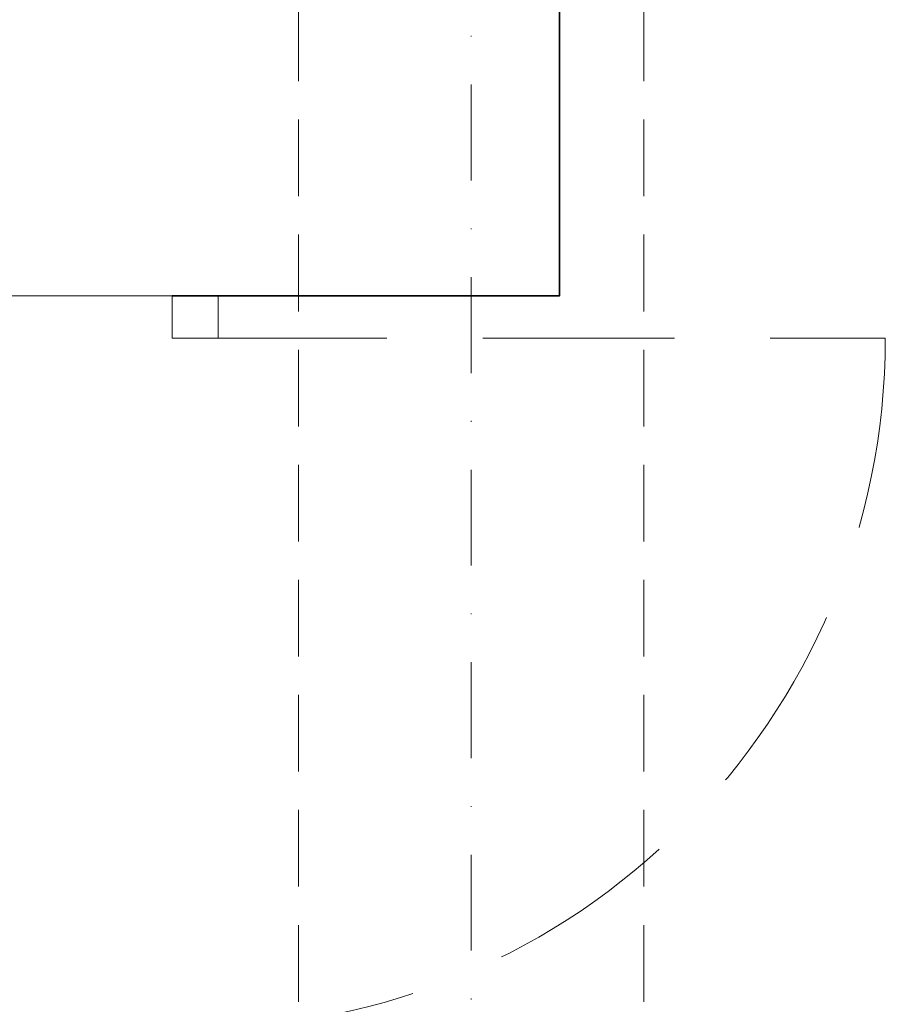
# Model space of a CAD drawing. Header units: millimetres. Extents: x -96593 to 66336, y -23969 to 7139.
# Tile 118 of 256: x -90484 to -90371, y -405 to -276. Entities that reach past the tile are written whole.
import ezdxf

# ---------------------------------------------------------------- set-up
doc = ezdxf.new("R2010")
doc.units = ezdxf.units.MM
doc.linetypes.add('DASHDOT', pattern=[1, 0.5, -0.25, 0, -0.25])
doc.linetypes.add('DASHED', pattern=[0.75, 0.5, -0.25])
for name, color, linetype, lineweight in [('!MARIUSZ', 220, 'Continuous', 35), ('mm_punktwstawienia', 1, 'Continuous', 50), ('PG_OSIE', 1, 'DASHDOT', 18), ('PG_PODCIĄGI', 1, 'DASHED', 18), ('PG_ŚCIANY_SŁUPY', 4, 'Continuous', 35)]:
    doc.layers.add(name, color=color, linetype=linetype, lineweight=lineweight)

# ---------------------------------------------------------------- blocks, each defined once
blk = doc.blocks.new('A$C2E197AD3')
at = {"layer": '!MARIUSZ', "color": 252, "linetype": 'DASHED', "lineweight": 0, "ltscale": 50}
for p, q in [((887.34, 2008.5), (908.34, 2008.5)), ((908.34, 2008.5), (914.34, 2008.5)), ((908.34, 2003), (908.34, 2008.5)), ((914.34, 2008.5), (914.34, 2003)), ((914.34, 2003), (908.34, 2003))]:
    blk.add_line(p, q, dxfattribs=at)
at = {"layer": '!MARIUSZ', "color": 252, "linetype": 'DASHED', "lineweight": 0, "ltscale": 50, "extrusion": (0, 0, -1)}
blk.add_line((911.34, 2003), (1001.34, 2003), dxfattribs=at)
blk.add_arc((-911.34, 2003), 90, 180, 270, dxfattribs=at)
at = {"layer": 'PG_OSIE', "color": 252, "ltscale": 25}
blk.add_lwpolyline([(947.34, 3165.56), (947.34, 314.74)], dxfattribs=at)
at = {"layer": 'PG_PODCIĄGI', "color": 252, "ltscale": 20}
for points in [[(924.84, 2946.5), (924.84, 472.5)], [(969.84, 2946.5), (969.84, 472.5)]]:
    blk.add_lwpolyline(points, dxfattribs=at)
at = {"layer": 'PG_ŚCIANY_SŁUPY', "color": 252}
blk.add_lwpolyline([(908.34, 2008.5), (928.84, 2008.5), (958.84, 2008.5), (958.84, 2287.5), (969.84, 2287.5), (969.84, 2327.5), (958.84, 2327.5), (958.84, 2877.5), (972.59, 2877.5), (972.59, 2885.5), (974.34, 2885.5)], dxfattribs=at)

msp = doc.modelspace()

# ---------------------------------------------------------------- block references
at = {"layer": 'mm_punktwstawienia', "lineweight": 60}
msp.add_blockref('A$C2E197AD3', (-91372.02, -2320.7), dxfattribs=at)

doc.saveas('drawing.dxf')
